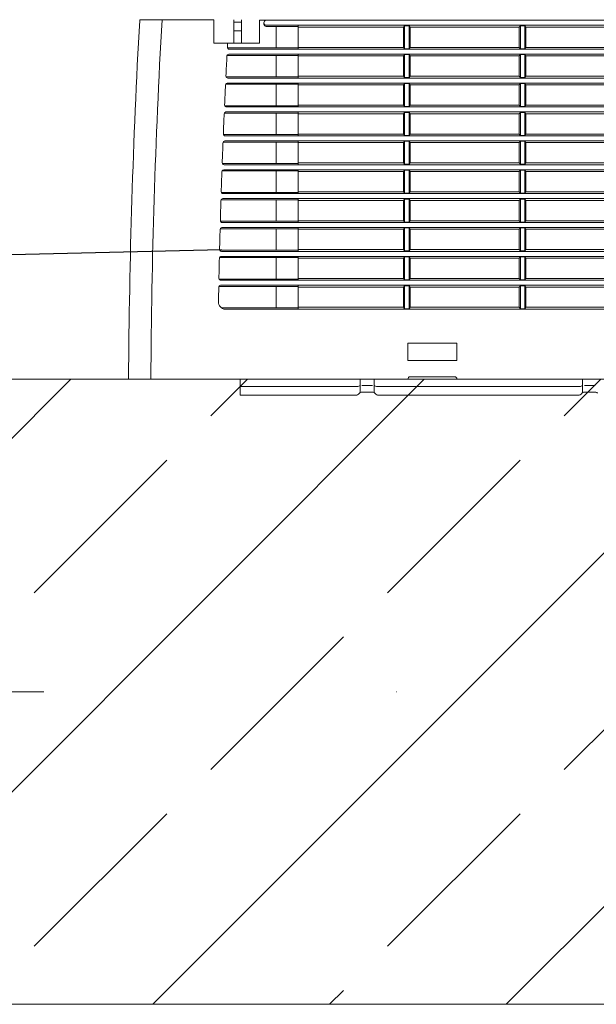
# Model space of a CAD drawing. Header units: millimetres. Extents: x -4612887 to -4536833, y -5457376 to -5415716.
# Tile 58 of 144: x -4586056 to -4585825, y -5442039 to -5441645. Entities that reach past the tile are written whole.
import ezdxf

# ---------------------------------------------------------------- set-up
doc = ezdxf.new("R2010")
doc.units = ezdxf.units.MM
doc.header["$MEASUREMENT"] = 0
doc.linetypes.add('Kropki i Kreski', pattern=[670.277762, 352.777767, -176.388884, 0, -141.111112])
for name, color, linetype, lineweight in [('is_KT-urzadzenia', 104, 'Continuous', 30), ('is_wnt_opis', 60, 'Continuous', 25), ('Osie', 8, 'Continuous', 18), ('Ściany wewnętrzne', 7, 'Continuous', 18)]:
    doc.layers.add(name, color=color, linetype=linetype, lineweight=lineweight)

msp = doc.modelspace()

# ---------------------------------------------------------------- hatches: boundary and pattern name
at = {"layer": 'Ściany wewnętrzne', "linetype": 'Continuous'}
h = msp.add_hatch(dxfattribs=at)
h.set_pattern_fill('BETON_ZBROJONY', color=8, style=0, pattern_type=2)
h.set_pattern_definition([(45, (-4559356.9, -5416807.61), (-70.71068, 70.71068), []), (45, (-4559392.25, -5416772.26), (-70.71068, 70.71068), [75, -25])])
h.paths.add_polyline_path([(-4584245.69, -5441789.1), (-4586875.69, -5441789.1), (-4586875.69, -5442039.1), (-4584245.69, -5442039.1), (-4584245.69, -5441939.1)])

# ---------------------------------------------------------------- linework, layer by layer
at = {"layer": 'is_KT-urzadzenia', "linetype": 'Continuous', "lineweight": 9}
for p, q in [((-4586007.64, -5441645.33), (-4585978.26, -5441645.33)), ((-4585978.26, -5441645.33), (-4585978.26, -5441654.71)), ((-4585970.24, -5441645.33), (-4585970.24, -5441654.71)), ((-4585970.24, -5441646.32), (-4585967.12, -5441646.32)), ((-4585967.12, -5441645.33), (-4585967.12, -5441654.71)), ((-4585960, -5441645.58), (-4585066.96, -5441645.58)), ((-4585960, -5441645.58), (-4585960, -5441654.71)), ((-4585958.21, -5441646.56), (-4585958.21, -5441647.11)), ((-4585970.24, -5441649.77), (-4585967.12, -5441649.77)), ((-4585957.32, -5441647.55), (-4585069.63, -5441647.55)), ((-4585957.32, -5441648.06), (-4585944.41, -5441648.06)), ((-4585953.32, -5441648.06), (-4585953.32, -5441656.62)), ((-4585944.41, -5441647.55), (-4585944.41, -5441657.13)), ((-4585944.41, -5441648.29), (-4585902.32, -5441648.29)), ((-4585902.32, -5441648.29), (-4585901.87, -5441647.74)), ((-4585902.32, -5441648.29), (-4585902.32, -5441656.39)), ((-4585901.87, -5441647.74), (-4585901.87, -5441656.94)), ((-4585901.87, -5441647.74), (-4585900.09, -5441647.74)), ((-4585900.09, -5441647.74), (-4585899.64, -5441648.29)), ((-4585900.09, -5441647.74), (-4585900.09, -5441656.94)), ((-4585899.64, -5441648.29), (-4585855.99, -5441648.29)), ((-4585899.64, -5441656.39), (-4585899.64, -5441648.29)), ((-4585855.99, -5441648.29), (-4585855.55, -5441647.74)), ((-4585855.99, -5441648.29), (-4585855.99, -5441656.39)), ((-4585855.55, -5441647.74), (-4585855.55, -5441656.94)), ((-4585855.55, -5441647.74), (-4585853.77, -5441647.74)), ((-4585853.77, -5441647.74), (-4585853.32, -5441648.29)), ((-4585853.77, -5441647.74), (-4585853.77, -5441656.94)), ((-4585853.32, -5441648.29), (-4585809.67, -5441648.29)), ((-4585853.32, -5441656.39), (-4585853.32, -5441648.29)), ((-4585978.26, -5441654.71), (-4585960, -5441654.71)), ((-4585972.74, -5441656.62), (-4585944.41, -5441656.62)), ((-4585972.08, -5441657.13), (-4585054.88, -5441657.13)), ((-4585944.41, -5441656.39), (-4585902.32, -5441656.39)), ((-4585902.32, -5441656.39), (-4585901.87, -5441656.94)), ((-4585901.87, -5441656.94), (-4585900.09, -5441656.94)), ((-4585900.09, -5441656.94), (-4585899.64, -5441656.39)), ((-4585899.64, -5441656.39), (-4585855.99, -5441656.39)), ((-4585855.99, -5441656.39), (-4585855.55, -5441656.94)), ((-4585855.55, -5441656.94), (-4585853.77, -5441656.94)), ((-4585853.77, -5441656.94), (-4585853.32, -5441656.39)), ((-4585853.32, -5441656.39), (-4585809.67, -5441656.39)), ((-4585972.97, -5441659.61), (-4585944.41, -5441659.61)), ((-4585972.27, -5441659.1), (-4585054.69, -5441659.1)), ((-4585953.32, -5441659.61), (-4585953.32, -5441668.17)), ((-4585944.41, -5441659.1), (-4585944.41, -5441668.68)), ((-4585944.41, -5441659.84), (-4585902.32, -5441659.84)), ((-4585902.32, -5441659.84), (-4585901.87, -5441659.29)), ((-4585902.32, -5441659.84), (-4585902.32, -5441667.94)), ((-4585901.87, -5441659.29), (-4585901.87, -5441668.5)), ((-4585901.87, -5441659.29), (-4585900.09, -5441659.29)), ((-4585900.09, -5441659.29), (-4585899.64, -5441659.84)), ((-4585900.09, -5441659.29), (-4585900.09, -5441668.5)), ((-4585899.64, -5441659.84), (-4585855.99, -5441659.84)), ((-4585899.64, -5441667.94), (-4585899.64, -5441659.84)), ((-4585855.99, -5441659.84), (-4585855.55, -5441659.29)), ((-4585855.99, -5441659.84), (-4585855.99, -5441667.94)), ((-4585855.55, -5441659.29), (-4585855.55, -5441668.5)), ((-4585855.55, -5441659.29), (-4585853.77, -5441659.29)), ((-4585853.77, -5441659.29), (-4585853.32, -5441659.84)), ((-4585853.77, -5441659.29), (-4585853.77, -5441668.5)), ((-4585853.32, -5441659.84), (-4585809.67, -5441659.84)), ((-4585853.32, -5441667.94), (-4585853.32, -5441659.84)), ((-4585973.4, -5441668.17), (-4585944.41, -5441668.17)), ((-4585972.67, -5441668.68), (-4585054.29, -5441668.68)), ((-4585944.41, -5441667.94), (-4585902.32, -5441667.94)), ((-4585902.32, -5441667.94), (-4585901.87, -5441668.5)), ((-4585901.87, -5441668.5), (-4585900.09, -5441668.5)), ((-4585900.09, -5441668.5), (-4585899.64, -5441667.94)), ((-4585899.64, -5441667.94), (-4585855.99, -5441667.94)), ((-4585855.99, -5441667.94), (-4585855.55, -5441668.5)), ((-4585855.55, -5441668.5), (-4585853.77, -5441668.5)), ((-4585853.77, -5441668.5), (-4585853.32, -5441667.94)), ((-4585853.32, -5441667.94), (-4585809.67, -5441667.94)), ((-4585973.54, -5441671.17), (-4585944.41, -5441671.17)), ((-4585972.84, -5441670.66), (-4585054.11, -5441670.66)), ((-4585953.32, -5441671.17), (-4585953.32, -5441679.73)), ((-4585944.41, -5441670.66), (-4585944.41, -5441680.23)), ((-4585944.41, -5441671.4), (-4585902.32, -5441671.4)), ((-4585902.32, -5441671.4), (-4585901.87, -5441670.84)), ((-4585902.32, -5441671.4), (-4585902.32, -5441679.49)), ((-4585901.87, -5441670.84), (-4585901.87, -5441680.05)), ((-4585901.87, -5441670.84), (-4585900.09, -5441670.84)), ((-4585900.09, -5441670.84), (-4585900.09, -5441680.05)), ((-4585900.09, -5441670.84), (-4585899.64, -5441671.4)), ((-4585899.64, -5441671.4), (-4585855.99, -5441671.4)), ((-4585899.64, -5441679.49), (-4585899.64, -5441671.4)), ((-4585855.99, -5441671.4), (-4585855.55, -5441670.84)), ((-4585855.99, -5441671.4), (-4585855.99, -5441679.49)), ((-4585855.55, -5441670.84), (-4585855.55, -5441680.05)), ((-4585855.55, -5441670.84), (-4585853.77, -5441670.84)), ((-4585853.77, -5441670.84), (-4585853.77, -5441680.05)), ((-4585853.77, -5441670.84), (-4585853.32, -5441671.4)), ((-4585853.32, -5441671.4), (-4585809.67, -5441671.4)), ((-4585853.32, -5441679.49), (-4585853.32, -5441671.4)), ((-4585973.94, -5441679.73), (-4585944.41, -5441679.73)), ((-4585973.37, -5441682.21), (-4585053.58, -5441682.21)), ((-4585973.21, -5441680.23), (-4585053.74, -5441680.23)), ((-4585944.41, -5441679.49), (-4585902.32, -5441679.49)), ((-4585944.41, -5441682.21), (-4585944.41, -5441691.79)), ((-4585902.32, -5441679.49), (-4585901.87, -5441680.05)), ((-4585901.87, -5441680.05), (-4585900.09, -5441680.05)), ((-4585900.09, -5441680.05), (-4585899.64, -5441679.49)), ((-4585899.64, -5441679.49), (-4585855.99, -5441679.49)), ((-4585855.99, -5441679.49), (-4585855.55, -5441680.05)), ((-4585855.55, -5441680.05), (-4585853.77, -5441680.05)), ((-4585853.77, -5441680.05), (-4585853.32, -5441679.49)), ((-4585853.32, -5441679.49), (-4585809.67, -5441679.49)), ((-4585974.07, -5441682.72), (-4585944.41, -5441682.72)), ((-4585953.32, -5441682.72), (-4585953.32, -5441691.28)), ((-4585944.41, -5441682.95), (-4585902.32, -5441682.95)), ((-4585902.32, -5441682.95), (-4585901.87, -5441682.39)), ((-4585902.32, -5441682.95), (-4585902.32, -5441691.05)), ((-4585901.87, -5441682.39), (-4585901.87, -5441691.6)), ((-4585901.87, -5441682.39), (-4585900.09, -5441682.39)), ((-4585900.09, -5441682.39), (-4585899.64, -5441682.95)), ((-4585900.09, -5441682.39), (-4585900.09, -5441691.6)), ((-4585899.64, -5441682.95), (-4585855.99, -5441682.95)), ((-4585899.64, -5441691.05), (-4585899.64, -5441682.95)), ((-4585855.99, -5441682.95), (-4585855.55, -5441682.39)), ((-4585855.99, -5441682.95), (-4585855.99, -5441691.05)), ((-4585855.55, -5441682.39), (-4585855.55, -5441691.6)), ((-4585855.55, -5441682.39), (-4585853.77, -5441682.39)), ((-4585853.77, -5441682.39), (-4585853.32, -5441682.95)), ((-4585853.77, -5441682.39), (-4585853.77, -5441691.6)), ((-4585853.32, -5441682.95), (-4585809.67, -5441682.95)), ((-4585853.32, -5441691.05), (-4585853.32, -5441682.95)), ((-4585974.44, -5441691.28), (-4585944.41, -5441691.28)), ((-4585973.85, -5441693.76), (-4585053.1, -5441693.76)), ((-4585973.71, -5441691.79), (-4585053.24, -5441691.79)), ((-4585944.41, -5441691.05), (-4585902.32, -5441691.05)), ((-4585944.41, -5441693.76), (-4585944.41, -5441703.34)), ((-4585902.32, -5441691.05), (-4585901.87, -5441691.6)), ((-4585902.32, -5441694.5), (-4585901.87, -5441693.95)), ((-4585901.87, -5441691.6), (-4585900.09, -5441691.6)), ((-4585901.87, -5441693.95), (-4585901.87, -5441703.16)), ((-4585901.87, -5441693.95), (-4585900.09, -5441693.95)), ((-4585900.09, -5441691.6), (-4585899.64, -5441691.05)), ((-4585900.09, -5441693.95), (-4585900.09, -5441703.16)), ((-4585900.09, -5441693.95), (-4585899.64, -5441694.5)), ((-4585899.64, -5441691.05), (-4585855.99, -5441691.05)), ((-4585855.99, -5441691.05), (-4585855.55, -5441691.6)), ((-4585855.99, -5441694.5), (-4585855.55, -5441693.95)), ((-4585855.55, -5441691.6), (-4585853.77, -5441691.6)), ((-4585855.55, -5441693.95), (-4585855.55, -5441703.16)), ((-4585855.55, -5441693.95), (-4585853.77, -5441693.95)), ((-4585853.77, -5441691.6), (-4585853.32, -5441691.05)), ((-4585853.77, -5441693.95), (-4585853.77, -5441703.16)), ((-4585853.77, -5441693.95), (-4585853.32, -5441694.5)), ((-4585853.32, -5441691.05), (-4585809.67, -5441691.05)), ((-4585974.56, -5441694.27), (-4585944.41, -5441694.27)), ((-4585953.32, -5441694.27), (-4585953.32, -5441702.83)), ((-4585944.41, -5441694.5), (-4585902.32, -5441694.5)), ((-4585902.32, -5441694.5), (-4585902.32, -5441702.6)), ((-4585899.64, -5441702.6), (-4585899.64, -5441694.5)), ((-4585899.64, -5441694.5), (-4585855.99, -5441694.5)), ((-4585855.99, -5441694.5), (-4585855.99, -5441702.6)), ((-4585853.32, -5441702.6), (-4585853.32, -5441694.5)), ((-4585853.32, -5441694.5), (-4585809.67, -5441694.5)), ((-4585974.99, -5441705.82), (-4585944.41, -5441705.82)), ((-4585974.88, -5441702.83), (-4585944.41, -5441702.83)), ((-4585974.29, -5441705.32), (-4585052.67, -5441705.32)), ((-4585974.16, -5441703.34), (-4585052.8, -5441703.34)), ((-4585953.32, -5441705.82), (-4585953.32, -5441714.38)), ((-4585944.41, -5441702.6), (-4585902.32, -5441702.6)), ((-4585944.41, -5441705.32), (-4585944.41, -5441714.89)), ((-4585902.32, -5441702.6), (-4585901.87, -5441703.16)), ((-4585902.32, -5441706.06), (-4585901.87, -5441705.5)), ((-4585901.87, -5441703.16), (-4585900.09, -5441703.16)), ((-4585901.87, -5441705.5), (-4585901.87, -5441714.71)), ((-4585901.87, -5441705.5), (-4585900.09, -5441705.5)), ((-4585900.09, -5441703.16), (-4585899.64, -5441702.6)), ((-4585900.09, -5441705.5), (-4585899.64, -5441706.06)), ((-4585900.09, -5441705.5), (-4585900.09, -5441714.71)), ((-4585899.64, -5441702.6), (-4585855.99, -5441702.6)), ((-4585855.99, -5441702.6), (-4585855.55, -5441703.16)), ((-4585855.99, -5441706.06), (-4585855.55, -5441705.5)), ((-4585855.55, -5441703.16), (-4585853.77, -5441703.16)), ((-4585855.55, -5441705.5), (-4585855.55, -5441714.71)), ((-4585855.55, -5441705.5), (-4585853.77, -5441705.5)), ((-4585853.77, -5441703.16), (-4585853.32, -5441702.6)), ((-4585853.77, -5441705.5), (-4585853.32, -5441706.06)), ((-4585853.77, -5441705.5), (-4585853.77, -5441714.71)), ((-4585853.32, -5441702.6), (-4585809.67, -5441702.6)), ((-4585944.41, -5441706.06), (-4585902.32, -5441706.06)), ((-4585902.32, -5441706.06), (-4585902.32, -5441714.15)), ((-4585899.64, -5441706.06), (-4585855.99, -5441706.06)), ((-4585899.64, -5441714.15), (-4585899.64, -5441706.06)), ((-4585855.99, -5441706.06), (-4585855.99, -5441714.15)), ((-4585853.32, -5441706.06), (-4585809.67, -5441706.06)), ((-4585853.32, -5441714.15), (-4585853.32, -5441706.06)), ((-4585975.38, -5441717.38), (-4585944.41, -5441717.38)), ((-4585975.28, -5441714.38), (-4585944.41, -5441714.38)), ((-4585974.67, -5441716.87), (-4585052.28, -5441716.87)), ((-4585974.56, -5441714.89), (-4585052.4, -5441714.89)), ((-4585953.32, -5441717.38), (-4585953.32, -5441725.94)), ((-4585944.41, -5441714.15), (-4585902.32, -5441714.15)), ((-4585944.41, -5441716.87), (-4585944.41, -5441726.45)), ((-4585944.41, -5441717.61), (-4585902.32, -5441717.61)), ((-4585902.32, -5441714.15), (-4585901.87, -5441714.71)), ((-4585902.32, -5441717.61), (-4585901.87, -5441717.05)), ((-4585902.32, -5441717.61), (-4585902.32, -5441725.71)), ((-4585901.87, -5441714.71), (-4585900.09, -5441714.71)), ((-4585901.87, -5441717.05), (-4585901.87, -5441726.26)), ((-4585901.87, -5441717.05), (-4585900.09, -5441717.05)), ((-4585900.09, -5441714.71), (-4585899.64, -5441714.15)), ((-4585900.09, -5441717.05), (-4585899.64, -5441717.61)), ((-4585900.09, -5441717.05), (-4585900.09, -5441726.26)), ((-4585899.64, -5441714.15), (-4585855.99, -5441714.15)), ((-4585899.64, -5441717.61), (-4585855.99, -5441717.61)), ((-4585899.64, -5441725.71), (-4585899.64, -5441717.61)), ((-4585855.99, -5441714.15), (-4585855.55, -5441714.71)), ((-4585855.99, -5441717.61), (-4585855.55, -5441717.05)), ((-4585855.99, -5441717.61), (-4585855.99, -5441725.71)), ((-4585855.55, -5441714.71), (-4585853.77, -5441714.71)), ((-4585855.55, -5441717.05), (-4585855.55, -5441726.26)), ((-4585855.55, -5441717.05), (-4585853.77, -5441717.05)), ((-4585853.77, -5441714.71), (-4585853.32, -5441714.15)), ((-4585853.77, -5441717.05), (-4585853.32, -5441717.61)), ((-4585853.77, -5441717.05), (-4585853.77, -5441726.26)), ((-4585853.32, -5441714.15), (-4585809.67, -5441714.15)), ((-4585853.32, -5441717.61), (-4585809.67, -5441717.61)), ((-4585853.32, -5441725.71), (-4585853.32, -5441717.61)), ((-4585975.72, -5441728.93), (-4585944.41, -5441728.93)), ((-4585975.63, -5441725.94), (-4585944.41, -5441725.94)), ((-4585975.01, -5441728.42), (-4585051.94, -5441728.42)), ((-4585974.91, -5441726.45), (-4585052.04, -5441726.45)), ((-4585953.32, -5441728.93), (-4585953.32, -5441737.49)), ((-4585944.41, -5441725.71), (-4585902.32, -5441725.71)), ((-4585944.41, -5441728.42), (-4585944.41, -5441738)), ((-4585944.41, -5441729.16), (-4585902.32, -5441729.16)), ((-4585902.32, -5441725.71), (-4585901.87, -5441726.26)), ((-4585902.32, -5441729.16), (-4585901.87, -5441728.61)), ((-4585902.32, -5441729.16), (-4585902.32, -5441737.26)), ((-4585901.87, -5441726.26), (-4585900.09, -5441726.26)), ((-4585901.87, -5441728.61), (-4585901.87, -5441737.81)), ((-4585901.87, -5441728.61), (-4585900.09, -5441728.61)), ((-4585900.09, -5441726.26), (-4585899.64, -5441725.71)), ((-4585900.09, -5441728.61), (-4585900.09, -5441737.81)), ((-4585900.09, -5441728.61), (-4585899.64, -5441729.16)), ((-4585899.64, -5441725.71), (-4585855.99, -5441725.71)), ((-4585899.64, -5441729.16), (-4585855.99, -5441729.16)), ((-4585899.64, -5441737.26), (-4585899.64, -5441729.16)), ((-4585855.99, -5441725.71), (-4585855.55, -5441726.26)), ((-4585855.99, -5441729.16), (-4585855.55, -5441728.61)), ((-4585855.99, -5441729.16), (-4585855.99, -5441737.26)), ((-4585855.55, -5441726.26), (-4585853.77, -5441726.26)), ((-4585855.55, -5441728.61), (-4585855.55, -5441737.81)), ((-4585855.55, -5441728.61), (-4585853.77, -5441728.61)), ((-4585853.77, -5441726.26), (-4585853.32, -5441725.71)), ((-4585853.77, -5441728.61), (-4585853.77, -5441737.81)), ((-4585853.77, -5441728.61), (-4585853.32, -5441729.16)), ((-4585853.32, -5441725.71), (-4585809.67, -5441725.71)), ((-4585853.32, -5441737.26), (-4585853.32, -5441729.16)), ((-4585853.32, -5441729.16), (-4585809.67, -5441729.16)), ((-4585944.41, -5441737.26), (-4585902.32, -5441737.26)), ((-4585902.32, -5441737.26), (-4585901.87, -5441737.81)), ((-4585900.09, -5441737.81), (-4585899.64, -5441737.26)), ((-4585899.64, -5441737.26), (-4585855.99, -5441737.26)), ((-4585855.99, -5441737.26), (-4585855.55, -5441737.81)), ((-4585853.77, -5441737.81), (-4585853.32, -5441737.26)), ((-4585853.32, -5441737.26), (-4585809.67, -5441737.26)), ((-4585976.01, -5441740.48), (-4585944.41, -5441740.48)), ((-4585975.94, -5441737.49), (-4585944.41, -5441737.49)), ((-4585975.3, -5441739.97), (-4585051.65, -5441739.97)), ((-4585975.22, -5441738), (-4585051.74, -5441738)), ((-4585953.32, -5441740.48), (-4585953.32, -5441749.04)), ((-4585944.41, -5441739.97), (-4585944.41, -5441749.55)), ((-4585944.41, -5441740.71), (-4585902.32, -5441740.71)), ((-4585902.32, -5441740.71), (-4585901.87, -5441740.16)), ((-4585902.32, -5441740.71), (-4585902.32, -5441748.81)), ((-4585901.87, -5441737.81), (-4585900.09, -5441737.81)), ((-4585901.87, -5441740.16), (-4585901.87, -5441749.37)), ((-4585901.87, -5441740.16), (-4585900.09, -5441740.16)), ((-4585900.09, -5441740.16), (-4585899.64, -5441740.71)), ((-4585900.09, -5441740.16), (-4585900.09, -5441749.37)), ((-4585899.64, -5441740.71), (-4585855.99, -5441740.71)), ((-4585899.64, -5441748.81), (-4585899.64, -5441740.71)), ((-4585855.99, -5441740.71), (-4585855.55, -5441740.16)), ((-4585855.99, -5441740.71), (-4585855.99, -5441748.81)), ((-4585855.55, -5441737.81), (-4585853.77, -5441737.81)), ((-4585855.55, -5441740.16), (-4585855.55, -5441749.37)), ((-4585855.55, -5441740.16), (-4585853.77, -5441740.16)), ((-4585853.77, -5441740.16), (-4585853.32, -5441740.71)), ((-4585853.77, -5441740.16), (-4585853.77, -5441749.37)), ((-4585853.32, -5441740.71), (-4585809.67, -5441740.71)), ((-4585853.32, -5441748.81), (-4585853.32, -5441740.71)), ((-4585976.19, -5441749.04), (-4585944.41, -5441749.04)), ((-4585944.41, -5441748.81), (-4585902.32, -5441748.81)), ((-4585902.32, -5441748.81), (-4585901.87, -5441749.37)), ((-4585900.09, -5441749.37), (-4585899.64, -5441748.81)), ((-4585899.64, -5441748.81), (-4585855.99, -5441748.81)), ((-4585855.99, -5441748.81), (-4585855.55, -5441749.37)), ((-4585853.77, -5441749.37), (-4585853.32, -5441748.81)), ((-4585853.32, -5441748.81), (-4585809.67, -5441748.81)), ((-4585976.25, -5441752.04), (-4585944.41, -5441752.04)), ((-4585975.55, -5441751.53), (-4585051.41, -5441751.53)), ((-4585975.48, -5441749.55), (-4585051.48, -5441749.55)), ((-4585953.32, -5441752.04), (-4585953.32, -5441760.6)), ((-4585944.41, -5441751.53), (-4585944.41, -5441761.11)), ((-4585944.41, -5441752.27), (-4585902.32, -5441752.27)), ((-4585902.32, -5441752.27), (-4585901.87, -5441751.71)), ((-4585902.32, -5441752.27), (-4585902.32, -5441760.36)), ((-4585901.87, -5441749.37), (-4585900.09, -5441749.37)), ((-4585901.87, -5441751.71), (-4585901.87, -5441760.92)), ((-4585901.87, -5441751.71), (-4585900.09, -5441751.71)), ((-4585900.09, -5441751.71), (-4585900.09, -5441760.92)), ((-4585900.09, -5441751.71), (-4585899.64, -5441752.27)), ((-4585899.64, -5441752.27), (-4585855.99, -5441752.27)), ((-4585899.64, -5441760.36), (-4585899.64, -5441752.27)), ((-4585855.99, -5441752.27), (-4585855.55, -5441751.71)), ((-4585855.99, -5441752.27), (-4585855.99, -5441760.36)), ((-4585855.55, -5441749.37), (-4585853.77, -5441749.37)), ((-4585855.55, -5441751.71), (-4585855.55, -5441760.92)), ((-4585855.55, -5441751.71), (-4585853.77, -5441751.71)), ((-4585853.77, -5441751.71), (-4585853.77, -5441760.92)), ((-4585853.77, -5441751.71), (-4585853.32, -5441752.27)), ((-4585853.32, -5441752.27), (-4585809.67, -5441752.27)), ((-4585853.32, -5441760.36), (-4585853.32, -5441752.27)), ((-4585975.19, -5441760.6), (-4585944.41, -5441760.6)), ((-4585944.41, -5441760.36), (-4585902.32, -5441760.36)), ((-4585902.32, -5441760.36), (-4585901.87, -5441760.92)), ((-4585901.87, -5441760.92), (-4585900.09, -5441760.92)), ((-4585900.09, -5441760.92), (-4585899.64, -5441760.36)), ((-4585899.64, -5441760.36), (-4585855.99, -5441760.36)), ((-4585855.99, -5441760.36), (-4585855.55, -5441760.92)), ((-4585855.55, -5441760.92), (-4585853.77, -5441760.92)), ((-4585853.77, -5441760.92), (-4585853.32, -5441760.36)), ((-4585853.32, -5441760.36), (-4585809.67, -5441760.36)), ((-4585973.69, -5441761.11), (-4585053.27, -5441761.11)), ((-4585880.94, -5441774.68), (-4585900.53, -5441774.68)), ((-4585900.53, -5441774.68), (-4585900.53, -5441781.59)), ((-4585880.94, -5441774.68), (-4585880.94, -5441781.59)), ((-4585880.94, -5441781.59), (-4585900.53, -5441781.59)), ((-4585881.83, -5441788.11), (-4585899.64, -5441788.11)), ((-4585900.53, -5441789.1), (-4586012.35, -5441789.1)), ((-4585967.72, -5441789.1), (-4585967.72, -5441795.52)), ((-4585967.72, -5441792.09), (-4585921.02, -5441792.09)), ((-4585920.22, -5441791.89), (-4585919.71, -5441791.6)), ((-4585919.71, -5441789.1), (-4585919.71, -5441794.33)), ((-4585919.01, -5441791.6), (-4585914.71, -5441791.6)), ((-4585914.01, -5441789.1), (-4585914.01, -5441794.33)), ((-4585914.01, -5441791.6), (-4585913.49, -5441791.89)), ((-4585912.7, -5441792.09), (-4585831.94, -5441792.09)), ((-4585579.4, -5441789.1), (-4585880.94, -5441789.1)), ((-4585831.14, -5441791.89), (-4585830.63, -5441791.6)), ((-4585830.63, -5441789.1), (-4585830.63, -5441794.33)), ((-4585829.93, -5441791.6), (-4585825.63, -5441791.6)), ((-4585967.72, -5441795.52), (-4585921.43, -5441795.52)), ((-4585920.06, -5441794.81), (-4585919.97, -5441794.69)), ((-4585919.29, -5441794.33), (-4585914.42, -5441794.33)), ((-4585913.65, -5441794.81), (-4585913.74, -5441794.69)), ((-4585912.28, -5441795.52), (-4585832.35, -5441795.52)), ((-4585830.98, -5441794.81), (-4585830.89, -5441794.69)), ((-4585830.21, -5441794.33), (-4585825.34, -5441794.33))]:
    msp.add_line(p, q, dxfattribs=at)
at = {"layer": 'is_KT-urzadzenia', "linetype": 'Continuous', "lineweight": 9, "extrusion": (0, 0, -1)}
for centre, major_axis, ratio, start_param, end_param in [((-4583696.29, -5441805.42), (0, 2567.34), 0.902143, -1.564439, -1.508507), ((-4586007.64, -5441645.62), (0, 0.296), 0.902143, -1.508512, -0.000005), ((-4583696.29, -5441805.42), (0, 2557.46), 0.902143, -1.564414, -1.508157), ((-4585957.32, -5441646.56), (0, 0.987), 0.902143, 3.141593, 6.283185), ((-4585957.32, -5441647.07), (0, 0.987), 0.902143, 3.141593, 4.712389), ((-4583696.29, -5441805.43), (0, 2527.84), 0.902142, -1.511765, -1.511138), ((-4585972.08, -5441656.34), (0, 0.79), 0.902143, 3.141593, 4.771418), ((-4583696.29, -5441805.42), (0, 2527.84), 0.902143, -1.516346, -1.513176), ((-4585972.27, -5441659.89), (0, 0.79), 0.902143, -1.513172, 0.000005), ((-4585972.67, -5441667.89), (0, 0.79), 0.902143, 3.14159, 4.766836), ((-4583696.29, -5441805.42), (0, 2527.84), 0.902143, -1.520925, -1.517756), ((-4585972.84, -5441671.45), (0, 0.79), 0.902143, -1.517754, 0.000001), ((-4585973.37, -5441683), (0, 0.79), 0.902143, -1.52233, 0.000003), ((-4585973.21, -5441679.44), (0, 0.79), 0.902143, 3.141595, 4.762264), ((-4583696.29, -5441805.42), (0, 2527.84), 0.902143, -1.525501, -1.522333), ((-4585973.85, -5441694.55), (0, 0.79), 0.902143, -1.526908, 0.000001), ((-4585973.71, -5441691), (0, 0.79), 0.902143, 3.14159, 4.757681), ((-4583696.29, -5441805.42), (0, 2527.84), 0.902143, -1.530077, -1.526909), ((-4585974.29, -5441706.11), (0, 0.79), 0.902143, -1.531487, -0.000002), ((-4585974.16, -5441702.55), (0, 0.79), 0.902143, 3.141593, 4.753108), ((-4583696.29, -5441805.42), (0, 2527.84), 0.902143, -1.534653, -1.531486), ((-4583696.29, -5441805.42), (0, 2527.84), 0.902143, -1.539227, -1.53606), ((-4585974.67, -5441717.66), (0, 0.79), 0.902143, -1.536061, -0.000001), ((-4585974.56, -5441714.1), (0, 0.79), 0.902143, 3.141598, 4.748538), ((-4583696.29, -5441805.42), (0, 2527.84), 0.902143, -1.543801, -1.540635), ((-4585975.01, -5441729.21), (0, 0.79), 0.902143, -1.540629, 0.000005), ((-4585974.91, -5441725.66), (0, 0.79), 0.902143, 3.141593, 4.743958), ((-4585975.22, -5441737.21), (0, 0.79), 0.902143, 3.141589, 4.739381), ((-4583696.29, -5441805.42), (0, 2527.84), 0.902143, -1.548373, -1.545207), ((-4585975.3, -5441740.76), (0, 0.79), 0.902143, -1.545212, -0.000004), ((-4585975.48, -5441748.76), (0, 0.79), 0.902143, 3.141594, 4.734813), ((-4583696.29, -5441805.42), (0, 2527.84), 0.902143, -1.552071, -1.549781), ((-4585975.55, -5441752.32), (0, 0.79), 0.902143, -1.549784, -0.000003), ((-4585973.69, -5441758.14), (0, 2.96), 0.902143, 3.141593, 4.731115), ((-4585899.64, -5441789.1), (0, 0.987), 0.902143, -1.570796, 0), ((-4585881.83, -5441789.1), (0, 0.987), 0.902143, 0, 1.570796), ((-4585921.02, -5441790.12), (0, 1.97), 0.902143, 2.680303, 3.141593), ((-4585912.7, -5441790.12), (0, 1.97), 0.902143, 3.14159, 3.60288), ((-4585831.94, -5441790.12), (0, 1.97), 0.902143, 2.680303, 3.141593), ((-4585921.43, -5441793.54), (0, 1.97), 0.902143, 2.265537, 3.141595), ((-4585919.29, -5441795.32), (0, 0.987), 0.902143, -0.876063, -0.000005), ((-4585914.42, -5441795.32), (0, 0.987), 0.902143, 0.000005, 0.876063), ((-4585912.28, -5441793.54), (0, 1.97), 0.902143, 3.141593, 4.017651), ((-4585832.35, -5441793.54), (0, 1.97), 0.902143, 2.265537, 3.141595), ((-4585830.21, -5441795.32), (0, 0.987), 0.902143, -0.876063, -0.000005), ((-4585825.34, -5441795.32), (0, 0.987), 0.902143, 0.000005, 0.876063)]:
    msp.add_ellipse(centre, major_axis=major_axis, ratio=ratio, start_param=start_param, end_param=end_param, dxfattribs=at)
at = {"layer": 'is_wnt_opis', "color": 2}
msp.add_line((-4587978.29, -5441785.19), (-4585975.22, -5441737.21), dxfattribs=at)
at = {"layer": 'Osie', "color": 8, "linetype": 'Kropki i Kreski'}
msp.add_line((-4551857.05, -5441914.1), (-4607179.45, -5441914.1), dxfattribs=at)
at = {"layer": 'Ściany wewnętrzne', "color": 8, "linetype": 'Continuous', "flags": 128}
for points in [[(-4584245.69, -5441789.1), (-4586875.69, -5441789.1)], [(-4586875.69, -5442039.1), (-4584245.69, -5442039.1)]]:
    msp.add_lwpolyline(points, dxfattribs=at)

doc.saveas('drawing.dxf')
